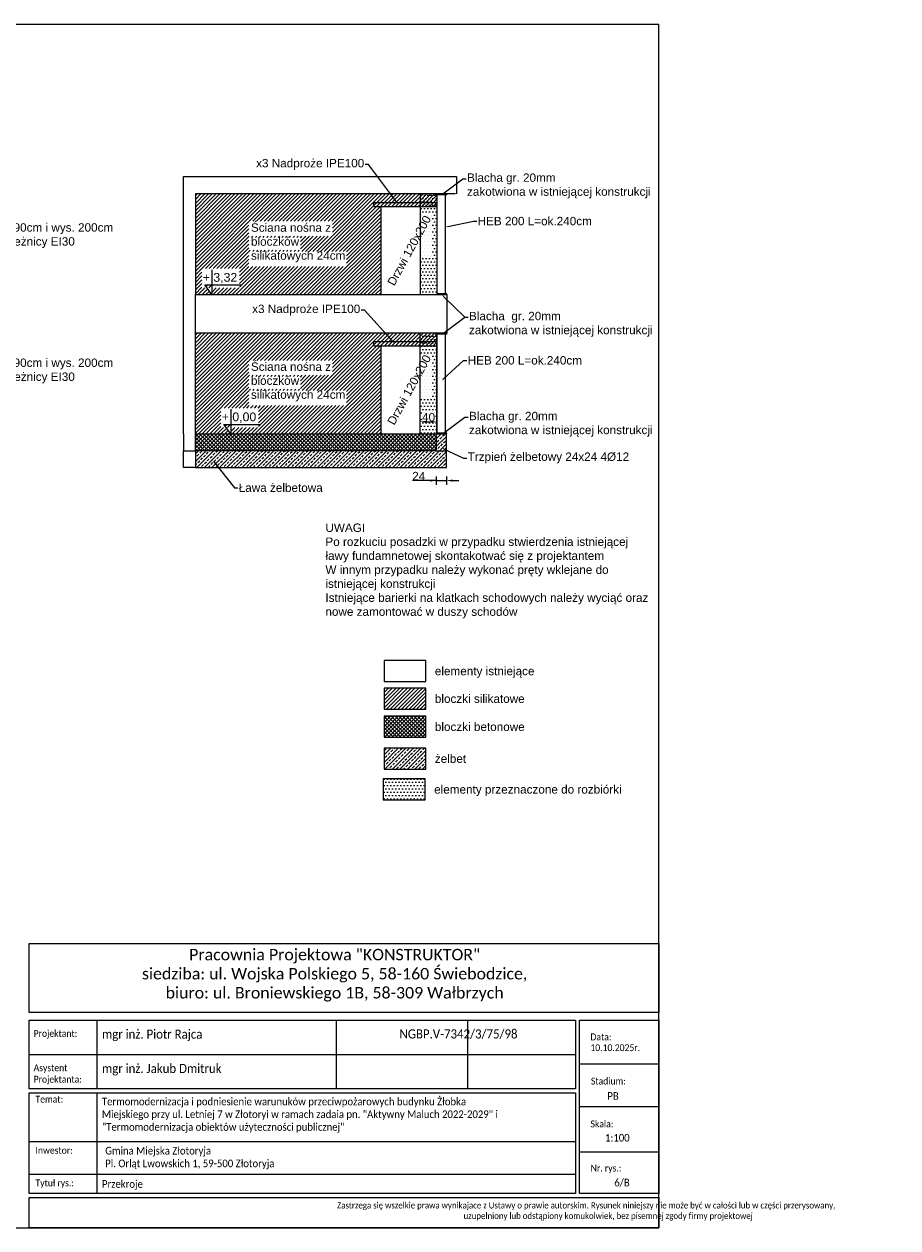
# Model space of a CAD drawing. Header units: millimetres. Extents: x 2341 to 31069, y -7915 to 10644.
# Tile 61 of 105: x 11857 to 13941, y 7774 to 10644. Entities that reach past the tile are written whole.
import ezdxf
from ezdxf import colors
from ezdxf.entities.mleader import LeaderData, LeaderLine
from ezdxf.math import Vec2, Vec3

# ---------------------------------------------------------------- set-up
doc = ezdxf.new("R2010")
doc.units = ezdxf.units.MM
for name, color, linetype, lineweight in [('kreskowanie', 252, 'Continuous', 5), ('opisy', 5, 'Continuous', 5), ('Wymiar', 7, 'Continuous', 5), ('wymiary', 6, 'Continuous', 5), ('ściany nośne', 1, 'Continuous', 25)]:
    doc.layers.add(name, color=color, linetype=linetype, lineweight=lineweight)
doc.styles.add('ROMANS', font='romans.shx', dxfattribs={"height": 1})
doc.styles.get("Standard").update_dxf_attribs({"font": 'ARIAL.TTF'})
doc.styles.add('TABELKA', font='romans.shx', dxfattribs={"width": 0.9})
doc.dimstyles.new('ISO-25', dxfattribs={"dimtxt": 20, "dimasz": 15, "dimexe": 10, "dimexo": 10, "dimtad": 1, "dimdec": 0, "dimtxsty": 'Standard', "dimcen": 2.5, "dimadec": 0, "dimazin": 0, "dimtfac": 1, "dimtdec": 0, "dimtmove": 0, "dimatfit": 3, "dimfxl": 0, "dimarcsym": 0})
pattern_1 = [(45, (17321.084, 7090.615), (-4.490128, 4.490128), [])]
pattern_2 = [(135, (16328.672, 7014.547), (-4.490128, -4.490128), []), (225, (16328.672, 7014.547), (4.490128, -4.490128), [])]
pattern_3 = [(45, (16328.672, 7054.547), (-8.980256, 8.980256), []), (45, (16337.652, 7054.547), (-8.980256, 8.980256), [6.35, -3.175])]

# ---------------------------------------------------------------- blocks, each defined once
blk = doc.blocks.new('*D152')
at = {"layer": 'Defpoints', "color": 0}
for p in [(12841.9, 9695.7), (12802, 9666.8), (12841.9, 9666.8)]:
    blk.add_point(p, dxfattribs=at)
at = {"layer": 'Wymiar', "color": 0, "lineweight": -2}
for p, q in [((12802, 9685.7), (12802, 9705.7)), ((12841.9, 9685.7), (12841.9, 9705.7)), ((12817, 9695.7), (12826.9, 9695.7))]:
    blk.add_line(p, q, dxfattribs=at)
at = {"layer": 'Wymiar', "color": 0}
for points in [[(12817, 9698.2), (12817, 9693.2), (12802, 9695.7)], [(12826.9, 9693.2), (12826.9, 9698.2), (12841.9, 9695.7)]]:
    blk.add_solid(points, dxfattribs=at)
at = {"layer": 'Wymiar', "color": 0, "insert": (12822, 9706.5), "char_height": 20, "attachment_point": 5}
blk.add_mtext('40', dxfattribs=at)
blk = doc.blocks.new('*D232')
at = {"layer": 'Defpoints', "color": 0}
for p in [(12840.4, 9646.8), (12864.4, 9646.8), (12864.4, 9555.6)]:
    blk.add_point(p, dxfattribs=at)
at = {"layer": 'opisy', "color": 0, "lineweight": -2}
for p, q in [((12840.4, 9565.6), (12840.4, 9545.6)), ((12864.4, 9565.6), (12864.4, 9545.6)), ((12840.4, 9555.6), (12783.5, 9555.6)), ((12840.4, 9555.6), (12864.4, 9555.6)), ((12879.4, 9555.6), (12894.4, 9555.6))]:
    blk.add_line(p, q, dxfattribs=at)
at = {"layer": 'opisy', "color": 0}
for points in [[(12825.4, 9553.1), (12825.4, 9558.1), (12840.4, 9555.6)], [(12879.4, 9558.1), (12879.4, 9553.1), (12864.4, 9555.6)]]:
    blk.add_solid(points, dxfattribs=at)
at = {"layer": 'opisy', "color": 0, "insert": (12798.6, 9566.2), "char_height": 20, "attachment_point": 5}
blk.add_mtext('24', dxfattribs=at)

msp = doc.modelspace()

# ---------------------------------------------------------------- hatches: boundary and pattern name
at = {"layer": 'kreskowanie', "transparency": 33554687}
h = msp.add_hatch(dxfattribs=at)
h.set_pattern_fill('ANSI31', color=256, scale=2)
h.set_pattern_definition(pattern_1)
h.paths.add_polyline_path([(12685.4, 9876.8), (12685.4, 9895.8), (12728.7, 9895.8), (12718.8, 9906.8), (12265.9, 9906.8), (12265.9, 9666.8), (12350.4, 9666.8), (12334.1, 9689.4), (12350.4, 9689.4), (12350.4, 9666.8), (12708.9, 9666.8), (12708.9, 9876.8)])
h.paths.add_polyline_path([(12841.9, 9895.8), (12841.9, 9906.8), (12718.8, 9906.8), (12728.7, 9895.8)])
h.paths.add_polyline_path([(12728.7, 9895.8), (12685.4, 9895.8), (12685.4, 9876.8), (12708.9, 9876.8), (12841.9, 9876.8), (12841.9, 9895.8)])
h.paths.add_polyline_path([(12708.9, 10208.8), (12685.4, 10208.8), (12685.4, 10227.8), (12744.1, 10227.8), (12735.3, 10238.8), (12265.9, 10238.8), (12265.9, 9998.8), (12708.9, 9998.8), (12708.9, 10208.8)], is_closed=False)
h.paths.add_polyline_path([(12802, 10208.8), (12802, 10227.8), (12744.1, 10227.8), (12685.4, 10227.8), (12685.4, 10208.8), (12708.9, 10208.8), (12802, 10208.8)], is_closed=False)
h.paths.add_polyline_path([(12735.3, 10238.8), (12744.1, 10227.8), (12802, 10227.8), (12802, 10208.8), (12841.9, 10208.8), (12841.9, 10236.8), (12838.9, 10236.8), (12838.9, 10238.8), (12802, 10238.8)])
h.paths.add_polyline_path([(12393.4, 9770.3), (12625.9, 9770.3), (12625.9, 9734.3), (12393.4, 9734.3)], flags=16)
h.paths.add_polyline_path([(12393.4, 9803.7), (12516.3, 9803.7), (12516.3, 9773.3), (12393.4, 9773.3)], flags=16)
h.paths.add_polyline_path([(12393.4, 9842.1), (12592.6, 9842.1), (12592.6, 9806.7), (12393.4, 9806.7)], flags=16)
h.paths.add_polyline_path([(12326.5, 9728.5), (12416.4, 9728.5), (12416.4, 9682.2), (12326.5, 9682.2)], flags=16)
h.paths.add_polyline_path([(12281.4, 10061), (12371.1, 10061), (12371.1, 10014.7), (12281.4, 10014.7)], flags=16)
h.paths.add_polyline_path([(12393.4, 10101.8), (12625.9, 10101.8), (12625.9, 10065.9), (12393.4, 10065.9)], flags=16)
h.paths.add_polyline_path([(12393.4, 10135.3), (12516.3, 10135.3), (12516.3, 10104.8), (12393.4, 10104.8)], flags=16)
h.paths.add_polyline_path([(12393.4, 10173.7), (12592.6, 10173.7), (12592.6, 10138.3), (12393.4, 10138.3)], flags=16)
h.paths.add_polyline_path([(12305.1, 9999.3), (12288.8, 10021.9), (12305.1, 10021.9)], flags=16)
h = msp.add_hatch(dxfattribs=at)
h.set_pattern_fill('DOTS', color=256, scale=5)
h.set_pattern_definition([(0, (6319.473, 17061.964), (3.96875, 7.9375), [0, -7.9375])])
edge = h.paths.add_edge_path()
edge.add_line((12802, 10238.8), (12802, 9998.8))
edge.add_line((12841.9, 10238.8), (12802, 10238.8))
edge.add_line((12841.9, 9998.8), (12865.9, 9998.8))
edge.add_line((12802.5, 9998.8), (12841.9, 9998.8))
edge.add_line((12841.9, 9998.8), (12841.9, 10238.8))
edge.add_line((12841.9, 9998.8), (12802, 9998.8))
h = msp.add_hatch(dxfattribs=at)
h.set_pattern_fill('DOTS', color=256, scale=5)
h.set_pattern_definition([(0, (6319.473, 17051.464), (3.96875, 7.9375), [0, -7.9375])])
h.paths.add_polyline_path([(12841.9, 9666.1), (12841.9, 9906.1), (12802, 9906.1), (12802, 9666.1), (12841.9, 9666.1), (12865.9, 9666.1)])
at = {"layer": 'kreskowanie', "ltscale": 2, "transparency": 33554687}
h = msp.add_hatch(dxfattribs=at)
h.set_pattern_fill('ANSI37', color=256, scale=2, angle=90)
h.set_pattern_definition(pattern_2)
h.paths.add_polyline_path([(12802, 9666.8), (12708.9, 9666.8), (12350.4, 9666.8), (12265.9, 9666.8), (12265.9, 9626.8), (12840.4, 9626.8), (12840.4, 9666.8)])
h = msp.add_hatch(dxfattribs=at)
h.set_pattern_fill('ANSI33', color=256, scale=2)
h.set_pattern_definition(pattern_3)
h.paths.add_polyline_path([(12840.4, 9666.8), (12840.4, 9626.8), (12864.4, 9626.8), (12864.4, 9666.8), (12841.9, 9666.8)])
h = msp.add_hatch(dxfattribs=at)
h.set_pattern_fill('ANSI33', color=256, scale=2)
h.set_pattern_definition(pattern_3)
h.paths.add_polyline_path([(12840.4, 9626.8), (12265.9, 9626.8), (12265.9, 9586.8), (12864.4, 9586.8), (12864.4, 9626.8)])
at = {"layer": 'kreskowanie', "transparency": 33554687}
h = msp.add_hatch(dxfattribs=at)
h.set_pattern_fill('ANSI31', color=256, scale=2)
h.set_pattern_definition(pattern_1)
h.paths.add_polyline_path([(12715.8, 9060.7), (12715.8, 9010.7), (12815.8, 9010.7), (12815.8, 9060.7)])
at = {"layer": 'kreskowanie', "ltscale": 2, "transparency": 33554687}
h = msp.add_hatch(dxfattribs=at)
h.set_pattern_fill('ANSI37', color=256, scale=2, angle=90)
h.set_pattern_definition(pattern_2)
h.paths.add_polyline_path([(12715.8, 8993.8), (12715.8, 8943.8), (12815.8, 8943.8), (12815.8, 8993.8)])
h = msp.add_hatch(dxfattribs=at)
h.set_pattern_fill('ANSI33', color=256, scale=2)
h.set_pattern_definition(pattern_3)
h.paths.add_polyline_path([(12715.8, 8917.7), (12715.8, 8867.7), (12815.8, 8867.7), (12815.8, 8917.7)])
at = {"layer": 'kreskowanie', "transparency": 33554687}
h = msp.add_hatch(dxfattribs=at)
h.set_pattern_fill('DOTS', color=256, scale=5)
h.set_pattern_definition([(0, (6699.335, 16718.051), (3.96875, 7.9375), [0, -7.9375])])
h.paths.add_polyline_path([(12714.1, 8794.6), (12814.1, 8794.6), (12814.1, 8844.6), (12714.1, 8844.6)])

# ---------------------------------------------------------------- linework, layer by layer
at = {"color": 0, "lineweight": 15, "ltscale": 10}
for p, q in [((12032, 8105.2), (12032, 8269)), ((12602.8, 8105.2), (12602.8, 8269)), ((12915.8, 8105.2), (12915.8, 8269)), ((13371, 8163.9), (13181.8, 8163.9)), ((12032, 7855.7), (12032, 8096.1)), ((13371, 8062.3), (13181.8, 8062.3)), ((13172.7, 7979.4), (11869.5, 7979.4)), ((13181.8, 7955.5), (13371, 7955.5)), ((13172.7, 7901.2), (11869.5, 7901.2))]:
    msp.add_line(p, q, dxfattribs=at)
at = {"color": 0, "ltscale": 10}
msp.add_line((11869.5, 8187.1), (13172.7, 8187.1), dxfattribs=at)
for points in [[(11869.5, 8451.7), (13371, 8451.7), (13371, 8287.2), (11869.5, 8287.2)], [(11869.5, 8269), (13172.7, 8269), (13172.7, 8105.2), (11869.5, 8105.2)], [(13181.8, 8269), (13371, 8269), (13371, 7855.7), (13181.8, 7855.7)], [(11869.5, 8096.1), (13172.7, 8096.1), (13172.7, 7855.7), (11869.5, 7855.7)], [(11869.5, 7846.6), (13371, 7846.6), (13371, 7773.8), (11869.5, 7773.8)]]:
    msp.add_lwpolyline(points, close=True, dxfattribs=at)
at = {"layer": 'kreskowanie'}
for p, q in [((12715.8, 9126.7), (12715.8, 9076.7)), ((12815.8, 9126.7), (12715.8, 9126.7)), ((12815.8, 9076.7), (12815.8, 9126.7)), ((12715.8, 9076.7), (12815.8, 9076.7)), ((12715.8, 9060.7), (12715.8, 9010.7)), ((12815.8, 9060.7), (12715.8, 9060.7)), ((12815.8, 9010.7), (12815.8, 9060.7)), ((12715.8, 9010.7), (12815.8, 9010.7)), ((12715.8, 8993.8), (12715.8, 8943.8)), ((12815.8, 8993.8), (12715.8, 8993.8)), ((12815.8, 8943.8), (12815.8, 8993.8)), ((12715.8, 8943.8), (12815.8, 8943.8)), ((12715.8, 8917.7), (12715.8, 8867.7)), ((12815.8, 8917.7), (12715.8, 8917.7)), ((12815.8, 8867.7), (12815.8, 8917.7)), ((12714.1, 8844.6), (12714.1, 8794.6)), ((12814.1, 8844.6), (12714.1, 8844.6)), ((12715.8, 8867.7), (12815.8, 8867.7)), ((12814.1, 8794.6), (12814.1, 8844.6)), ((12714.1, 8794.6), (12814.1, 8794.6))]:
    msp.add_line(p, q, dxfattribs=at)
at = {"layer": 'wymiary'}
for p, q in [((12305.1, 10058.3), (12305.1, 9999.3)), ((12305.1, 9999.3), (12288.8, 10021.9)), ((12288.8, 10021.9), (12376.8, 10021.9)), ((12350.4, 9725.8), (12350.4, 9666.8)), ((12350.4, 9666.8), (12334.1, 9689.4)), ((12334.1, 9689.4), (12422.1, 9689.4))]:
    msp.add_line(p, q, dxfattribs=at)
at = {"layer": 'ściany nośne', "color": 0}
for p, q in [((9271, 10643.8), (13371, 10643.8)), ((13371, 7773.8), (13371, 10643.8)), ((9271.4, 7773.9), (13371, 7773.8))]:
    msp.add_line(p, q, dxfattribs=at)
at = {"layer": 'ściany nośne', "lineweight": 18}
for p, q in [((12237.9, 10238.8), (12237.9, 10280.8)), ((12237.9, 10280.8), (12888.9, 10280.8)), ((12888.9, 10280.8), (12888.9, 10238.8)), ((12237.9, 9666.8), (12237.9, 10238.8)), ((12802, 10238.8), (12265.9, 10238.8)), ((12265.9, 10238.8), (12265.9, 9998.8)), ((12885.9, 10238.8), (12802, 10238.8)), ((12802, 10238.8), (12802, 10000.8)), ((12265.9, 9906.8), (12265.9, 9998.8)), ((12265.9, 9998.8), (12865.9, 9998.8)), ((12802, 9998.8), (12841.9, 9998.8)), ((12841.9, 9998.8), (12865.9, 9998.8)), ((12842.4, 9998.8), (12865.4, 9998.8)), ((12865.9, 9998.8), (12865.4, 9906.8)), ((12265.9, 9666.8), (12265.9, 9906.8)), ((12802, 9906.8), (12265.9, 9906.8)), ((12865.4, 9906.8), (12802, 9906.8)), ((12802, 9666.8), (12802, 9906.8)), ((12841.9, 9666.8), (12841.9, 9906.8)), ((12237.9, 9666.8), (12237.9, 9626.8)), ((12265.9, 9666.8), (12802, 9666.8)), ((12265.9, 9626.8), (12265.9, 9666.8)), ((12802, 9666.8), (12841.9, 9666.8)), ((12840.4, 9666.8), (12840.4, 9626.8)), ((12841.9, 9666.8), (12865.9, 9666.8)), ((12842.4, 9666.8), (12865.4, 9666.8)), ((12864.4, 9626.8), (12864.4, 9666.8)), ((12237.9, 9626.8), (12265.9, 9626.8)), ((12237.9, 9586.8), (12237.9, 9626.8)), ((12840.4, 9626.8), (12265.9, 9626.8)), ((12265.9, 9626.8), (12265.9, 9586.8)), ((12840.4, 9626.8), (12864.4, 9626.8)), ((12864.4, 9586.8), (12864.4, 9626.8)), ((12265.9, 9586.8), (12237.9, 9586.8)), ((12265.9, 9586.8), (12864.4, 9586.8))]:
    msp.add_line(p, q, dxfattribs=at)
at = {"layer": 'ściany nośne', "color": 3, "lineweight": 18}
for p, q in [((12691.4, 10218.8), (12841.9, 10218.8)), ((12691.4, 10208.8), (12691.4, 10218.8)), ((12802, 10227.8), (12802, 10208.8)), ((12838.9, 10236.8), (12838.9, 10238.8)), ((12865.4, 10238.8), (12838.9, 10238.8)), ((12865.4, 10236.8), (12838.9, 10236.8)), ((12841.9, 10236.8), (12841.9, 9998.8)), ((12862.4, 10000.8), (12862.4, 10236.8)), ((12865.4, 10236.8), (12865.4, 10238.8)), ((12691.4, 10208.8), (12841.9, 10208.8)), ((12708.9, 9998.8), (12708.9, 10208.8)), ((12708.9, 10208.8), (12841.9, 10208.8)), ((12865.4, 10000.8), (12841.9, 10000.8)), ((12865.4, 9998.8), (12841.9, 9998.8)), ((12865.4, 9998.8), (12865.4, 10000.8)), ((12838.9, 9904.8), (12838.9, 9906.8)), ((12865.4, 9906.8), (12838.9, 9906.8)), ((12865.4, 9904.8), (12838.9, 9904.8)), ((12841.9, 9904.8), (12841.9, 9668.8)), ((12862.4, 9668.8), (12862.4, 9904.8)), ((12865.4, 9904.8), (12865.4, 9906.8)), ((12691.4, 9886.8), (12841.9, 9886.8)), ((12691.4, 9876.8), (12691.4, 9886.8)), ((12691.4, 9876.8), (12841.9, 9876.8)), ((12708.9, 9666.8), (12708.9, 9876.8)), ((12708.9, 9876.8), (12841.9, 9876.8)), ((12841.9, 9895.8), (12841.9, 9876.8)), ((12841.9, 9666.8), (12841.9, 9668.8)), ((12865.4, 9668.8), (12841.9, 9668.8)), ((12865.4, 9666.8), (12841.9, 9666.8)), ((12865.4, 9666.8), (12865.4, 9668.8))]:
    msp.add_line(p, q, dxfattribs=at)

# ---------------------------------------------------------------- texts
at = {"color": 0, "ltscale": 10, "insert": (11896.2, 8439.1), "char_height": 27.3, "width": 1403.675, "attachment_point": 1}
msp.add_mtext('\\pqc;\\fCalibri|b0|i0|c0|p0;Pracownia Projektowa "KONSTRUKTOR"\\Psiedziba: ul. Wojska Polskiego 5, 58-160 Świebodzice,\\Pbiuro: ul. Broniewskiego 1B, 58-309 Wałbrzych', dxfattribs=at)
at = {"color": 0, "ltscale": 10, "attachment_point": 1, "style": 'TABELKA'}
for s, insert, char_height, width in [('\\fCalibri|b0|i0|c0|p0;\\W0.9;Projektant:', (11880.2, 8245.7), 16.38, 198.38), ('\\fCalibri|b0|i0|c0|p0;\\W0.9;Data:', (13208.2, 8237.4), 16.38, 198.396), ('{\\fCalibri|b0|i0|c238|p34;10.10.2025\\fCalibri|b0|i0|c0|p34;r.}', (13207.9, 8211.7), 16.38, 198.38), ('{\\fCalibri|b0|i0|c0|p0;Asystent\\PProjektanta:}', (11880.2, 8163.8), 16.38, 198.38), ('\\fCalibri|b0|i0|c0|p0;\\W0.9;Stadium:', (13209.2, 8132.1), 16.38, 198.396), ('{\\fCalibri|b0|i0|c238|p0;PB}', (13248.4, 8097.5), 18.2, 42.786), ('\\fCalibri|b0|i0|c0|p0;\\W0.9;Temat:', (11884.6, 8088.9), 16.38, 198.396), ('\\A1;\\pxt20.75813,41.51508;{\\fCalibri|b0|i0|c238|p34;Termomodernizacja i podniesienie warunuków przeciwpożarowych budynku Żłobka \\PMiejskiego przy ul. Letniej 7 w Złotoryi w ramach zadaia pn. "Aktywny Maluch 2022-2029" i\\P"Termomodernizacja obiektów użyteczności publicznej"\\P\\pt0;\\P\\P\\pt20.75813,41.51508; }', (12043, 8084.3), 18.2, 1242.764), ('\\fCalibri|b0|i0|c0|p0;\\W0.9;Skala:', (13208.3, 8030), 16.38, 198.396), ('{\\fCalibri|b0|i0|c0|p0;1:100}', (13242.9, 7997.9), 18.2, 198.38), ('\\fCalibri|b0|i0|c0|p0;\\W0.9;Inwestor:', (11884.6, 7967), 16.38, 198.396), ('\\fCalibri|b0|i0|c0|p0;\\W0.9;Nr. rys.:', (13208.6, 7924.6), 16.38, 198.396), ('\\fCalibri|b0|i0|c0|p0;\\W0.9;Tytuł rys.:', (11884.6, 7889.3), 16.38, 198.396), ('{\\fCalibri|b0|i0|c0|p0;6/B}', (13264.9, 7891.1), 18.2, 198.38)]:
    msp.add_mtext(s, dxfattribs=dict(at, insert=insert, char_height=char_height, width=width))
at = {"color": 0, "ltscale": 10, "attachment_point": 1}
for s, insert, char_height, style in [('\\fCalibri|b0|i0|c0|p0;\\W0.9;mgr inż. Piotr Rajca', (12043.1, 8246.8), 21.84, 'TABELKA'), ('\\pxqc;{\\fCalibri|b0|i0|c0|p0;NGBP.V-7342/3/75/98}', (12752.8, 8247.3), 21.84, 'TABELKA'), ('{\\fCalibri|b0|i0|c0|p0;mgr inż. Jakub Dmitruk}', (12043.1, 8164.9), 21.84, 'TABELKA'), ('\\A1;\\P{\\fCalibri|b0|i0|c238|p34;Gmina Miejska Złotoryja \\PPl. Orląt Lwowskich 1, 59-500 Złotoryja}', (12050.9, 7997.4), 18.2, 'TABELKA'), ('{\\fCalibri|b0|i0|c0|p0;Przekroje}', (12043.1, 7887.7), 18.2, 'TABELKA'), ('\\pqc;\\fCalibri|b0|i0|c0|p0;\\W0.9;Zastrzega się wszelkie prawa wynikajace z Ustawy o prawie autorskim. Rysunek niniejszy nie może być w całości lub w części przerysowany,\\P                      uzupełniony lub odstąpiony komukolwiek, bez pisemnej zgody firmy projektowej ', (12603.9, 7835.2), 15, 'ROMANS')]:
    msp.add_mtext(s, dxfattribs=dict(at, insert=insert, char_height=char_height, style=style))
at = {"layer": 'kreskowanie', "color": 1, "char_height": 20, "width": 446.19, "attachment_point": 1}
for s, insert in [('elementy istniejące', (12837, 9111.4)), ('bloczki silikatowe', (12837, 9045.5)), ('bloczki betonowe', (12837, 8978.6)), ('żelbet', (12837, 8902.5))]:
    msp.add_mtext(s, dxfattribs=dict(at, insert=insert))
at = {"layer": 'kreskowanie', "insert": (12835.3, 8829.3), "char_height": 20, "width": 446.19, "attachment_point": 1}
msp.add_mtext('elementy przeznaczone do rozbiórki', dxfattribs=at)
at = {"layer": 'opisy', "lineweight": 18, "char_height": 20, "width": 237.05, "attachment_point": 1}
for insert in [(12398.4, 10168.7), (12398.4, 9837.1)]:
    msp.add_mtext('Ściana nośna z bloczków silikatowych 24cm', dxfattribs=dict(at, insert=insert))
at = {"layer": 'opisy', "lineweight": 18, "char_height": 20, "width": 237.05, "attachment_point": 1, "rotation": 61.2646}
for insert in [(12722.5, 10027.7), (12722.5, 9695.7)]:
    msp.add_mtext('Drzwi 120x200', dxfattribs=dict(at, insert=insert))
at = {"layer": 'opisy', "char_height": 21, "attachment_point": 3}
for s, insert in [('+ 3,32', (12365.8, 10050.5)), ('+ 0,00', (12411.1, 9718))]:
    msp.add_mtext(s, dxfattribs=dict(at, insert=insert))
at = {"layer": 'opisy', "color": 0, "insert": (12576, 9453.1), "char_height": 20, "width": 780.47, "attachment_point": 1}
msp.add_mtext('UWAGI\\PPo rozkuciu posadzki w przypadku stwierdzenia istniejącej ławy fundamnetowej skontakotwać się z projektantem \\PW innym przypadku należy wykonać pręty wklejane do istniejącej konstrukcji\\PIstniejące barierki na klatkach schodowych należy wyciąć oraz nowe zamontować w duszy schodów', dxfattribs=at)

# ---------------------------------------------------------------- dimensions: what is measured, and where the dimension line sits
at = {"layer": 'opisy'}
dim = msp.add_linear_dim(base=(12864.4, 9555.6), p1=(12840.4, 9646.8), p2=(12864.4, 9646.8), dimstyle='ISO-25', override={"dimtmove": 1}, dxfattribs=at)
dim.commit()
dim.dimension.update_dxf_attribs({"geometry": '*D232', "text_midpoint": (12798.6, 9551.5), "dimtype": 160})
at = {"layer": 'Wymiar'}
dim = msp.add_linear_dim(base=(12841.9, 9695.7), p1=(12802, 9666.8), p2=(12841.9, 9666.8), dimstyle='ISO-25', dxfattribs=at)
dim.commit()
dim.dimension.update_dxf_attribs({"geometry": '*D152', "text_midpoint": (12822, 9695.7), "dimtype": 160})

# ---------------------------------------------------------------- leaders
at = {"layer": 'opisy'}
ml = msp.add_multileader_mtext('Standard', dxfattribs=at)
ml.set_content('x3 Nadproże IPE100')
ml.set_leader_properties()
ml.build(insert=Vec2(0, 0))
ml.multileader.update_dxf_attribs({"arrow_head_size": 6})
ctx = ml.context
ctx.base_point, ctx.char_height, ctx.arrow_head_size, ctx.plane_origin = Vec3(12410.3, 10309.4), 20, 6, Vec3(12671.6, 10271.6)
ctx.text_align_type = 2
notes = []
notes.append((ctx, [(0, (1, 1, 0), (12678.6, 10309.4), (-1, 0), 8, [(0, [(12749.3, 10215)], 0, [])])]))
ctx.mtext.insert, ctx.mtext.alignment, ctx.mtext.flow_direction = Vec3(12668.6, 10322.3), 3, 5
ml = msp.add_multileader_mtext('Standard', dxfattribs=at)
ml.set_content('Blacha gr. 20mm\\Pzakotwiona w istniejącej konstrukcji')
ml.set_leader_properties()
ml.build(insert=Vec2(0, 0))
ml.multileader.update_dxf_attribs({"arrow_head_size": 6})
ctx = ml.context
ctx.base_point, ctx.char_height, ctx.arrow_head_size, ctx.plane_origin = Vec3(12911.7, 10274.9), 20, 6, Vec3(12851, 10237)
notes.append((ctx, [(0, (1, 1, 0), (12903.7, 10274.9), (1, 0), 8, [(0, [(12851, 10235.9)], 0, [])])]))
ctx.mtext.insert, ctx.mtext.flow_direction = Vec3(12913.7, 10287.8), 5
ml = msp.add_multileader_mtext('Standard', dxfattribs=at)
ml.set_content('Drzwi o szer. 90cm i wys. 200cm \\Pw świetle ościeżnicy EI30')
ml.set_leader_properties()
ml.build(insert=Vec2(0, 0))
ml.multileader.update_dxf_attribs({"arrow_head_size": 6})
ctx = ml.context
ctx.base_point, ctx.char_height, ctx.arrow_head_size, ctx.plane_origin = Vec3(11661.2, 10156.1), 20, 6, Vec3(12142.1, 10115.9)
notes.append((ctx, [(0, (1, 1, 0), (11653.2, 10156.1), (1, 0), 8, [(0, [(11592.5, 10089.6)], 0, [])])]))
ctx.mtext.insert, ctx.mtext.flow_direction = Vec3(11663.2, 10169), 5
ml = msp.add_multileader_mtext('Standard', dxfattribs=at)
ml.set_content('HEB 200 L=ok.240cm')
ml.set_leader_properties()
ml.build(insert=Vec2(0, 0))
ml.multileader.update_dxf_attribs({"arrow_head_size": 6})
ctx = ml.context
ctx.base_point, ctx.char_height, ctx.arrow_head_size, ctx.plane_origin = Vec3(12936.9, 10174), 20, 6, Vec3(12876.1, 10136.1)
notes.append((ctx, [(0, (1, 1, 0), (12928.9, 10174), (1, 0), 8, [(0, [(12862.4, 10160.1)], 0, [])])]))
ctx.mtext.insert, ctx.mtext.flow_direction = Vec3(12938.9, 10184.2), 5
ml = msp.add_multileader_mtext('Standard', dxfattribs=at)
ml.set_content('Blacha  gr. 20mm\\Pzakotwiona w istniejącej konstrukcji')
ml.set_leader_properties()
ml.build(insert=Vec2(0, 0))
ml.multileader.update_dxf_attribs({"arrow_head_size": 6})
ctx = ml.context
ctx.base_point, ctx.char_height, ctx.arrow_head_size, ctx.plane_origin = Vec3(12916.4, 9944.9), 20, 6, Vec3(12855.6, 9907)
notes.append((ctx, [(1, (1, 1, 0), (12908.4, 9944.9), (1, 0), 8, [(0, [(12855.6, 9905.9)], 0, []), (1, [(12853.7, 9998.8)], 0, [])])]))
ctx.mtext.insert, ctx.mtext.flow_direction = Vec3(12918.4, 9957.8), 5
at = {"layer": 'opisy', "lineweight": 18}
ml = msp.add_multileader_mtext('Standard', dxfattribs=at)
ml.set_content('x3 Nadproże IPE100')
ml.set_leader_properties()
ml.build(insert=Vec2(0, 0))
ml.multileader.update_dxf_attribs({"arrow_head_size": 6})
ctx = ml.context
ctx.base_point, ctx.char_height, ctx.arrow_head_size, ctx.plane_origin = Vec3(12400.8, 9962.1), 20, 6, Vec3(12662.1, 9924.2)
ctx.text_align_type = 2
notes.append((ctx, [(0, (1, 1, 0), (12669.1, 9962.1), (-1, 0), 8, [(0, [(12740.5, 9882.7)], 0, [])])]))
ctx.mtext.insert, ctx.mtext.alignment, ctx.mtext.flow_direction = Vec3(12659.1, 9974.9), 3, 5
at = {"layer": 'opisy'}
ml = msp.add_multileader_mtext('Standard', dxfattribs=at)
ml.set_content('Drzwi o szer. 90cm i wys. 200cm \\Pw świetle ościeżnicy EI30')
ml.set_leader_properties()
ml.build(insert=Vec2(0, 0))
ml.multileader.update_dxf_attribs({"arrow_head_size": 6})
ctx = ml.context
ctx.base_point, ctx.char_height, ctx.arrow_head_size, ctx.plane_origin = Vec3(11661.2, 9833.6), 20, 6, Vec3(12142.1, 9793.4)
notes.append((ctx, [(0, (1, 1, 0), (11653.2, 9833.6), (1, 0), 8, [(0, [(11592.5, 9767.1)], 0, [])])]))
ctx.mtext.insert, ctx.mtext.flow_direction = Vec3(11663.2, 9846.5), 5
ml = msp.add_multileader_mtext('Standard', dxfattribs=at)
ml.set_content('HEB 200 L=ok.240cm ')
ml.set_leader_properties()
ml.build(insert=Vec2(0, 0))
ml.multileader.update_dxf_attribs({"arrow_head_size": 6})
ctx = ml.context
ctx.base_point, ctx.char_height, ctx.arrow_head_size, ctx.plane_origin = Vec3(12913.4, 9842), 20, 6, Vec3(12852.6, 9804.1)
notes.append((ctx, [(0, (1, 1, 0), (12905.4, 9842), (1, 0), 8, [(0, [(12852.6, 9793.5)], 0, [])])]))
ctx.mtext.insert, ctx.mtext.flow_direction = Vec3(12915.4, 9852.2), 5
ml = msp.add_multileader_mtext('Standard', dxfattribs=at)
ml.set_content('Blacha gr. 20mm\\Pzakotwiona w istniejącej konstrukcji')
ml.set_leader_properties()
ml.build(insert=Vec2(0, 0))
ml.multileader.update_dxf_attribs({"arrow_head_size": 6})
ctx = ml.context
ctx.base_point, ctx.char_height, ctx.arrow_head_size, ctx.plane_origin = Vec3(12916.4, 9706.5), 20, 6, Vec3(12855.6, 9668.6)
notes.append((ctx, [(0, (1, 1, 0), (12908.4, 9706.5), (1, 0), 8, [(0, [(12855.6, 9667.5)], 0, [])])]))
ctx.mtext.insert, ctx.mtext.flow_direction = Vec3(12918.4, 9719.5), 5
ml = msp.add_multileader_mtext('Standard', dxfattribs=at)
ml.set_content('Trzpień żelbetowy 24x24 4%%C12 ')
ml.set_leader_properties()
ml.build(insert=Vec2(0, 0))
ml.multileader.update_dxf_attribs({"arrow_head_size": 6})
ctx = ml.context
ctx.base_point, ctx.char_height, ctx.arrow_head_size, ctx.plane_origin = Vec3(12913.2, 9609.2), 20, 6, Vec3(12852.4, 9635.2)
notes.append((ctx, [(0, (1, 1, 0), (12905.2, 9609.2), (1, 0), 8, [(0, [(12852.4, 9634.1)], 0, [])])]))
ctx.mtext.insert, ctx.mtext.flow_direction = Vec3(12915.2, 9622.5), 5
ml = msp.add_multileader_mtext('Standard', dxfattribs=at)
ml.set_content('Ława żelbetowa')
ml.set_leader_properties()
ml.build(insert=Vec2(0, 0))
ml.multileader.update_dxf_attribs({"arrow_head_size": 6})
ctx = ml.context
ctx.base_point, ctx.char_height, ctx.arrow_head_size, ctx.plane_origin = Vec3(12367.3, 9538.4), 20, 6, Vec3(12306.6, 9564.4)
notes.append((ctx, [(0, (1, 1, 0), (12359.3, 9538.4), (1, 0), 8, [(0, [(12306.6, 9604)], 0, [])])]))
ctx.mtext.insert, ctx.mtext.flow_direction = Vec3(12369.3, 9548.5), 5
for ctx, leaders in notes:
    for number, flags, end, landing, length, lines in leaders:
        leader = LeaderData()
        leader.index, (leader.has_last_leader_line, leader.has_dogleg_vector, leader.attachment_direction) = number, flags
        leader.last_leader_point, leader.dogleg_vector, leader.dogleg_length = Vec3(end), Vec3(landing), length
        for number, points, colour, breaks in lines:
            line = LeaderLine()
            line.index, line.vertices, line.color, line.breaks = number, Vec3.list(points), colors.encode_raw_color(colour), breaks
            leader.lines.append(line)
        ctx.leaders.append(leader)

doc.saveas('drawing.dxf')
